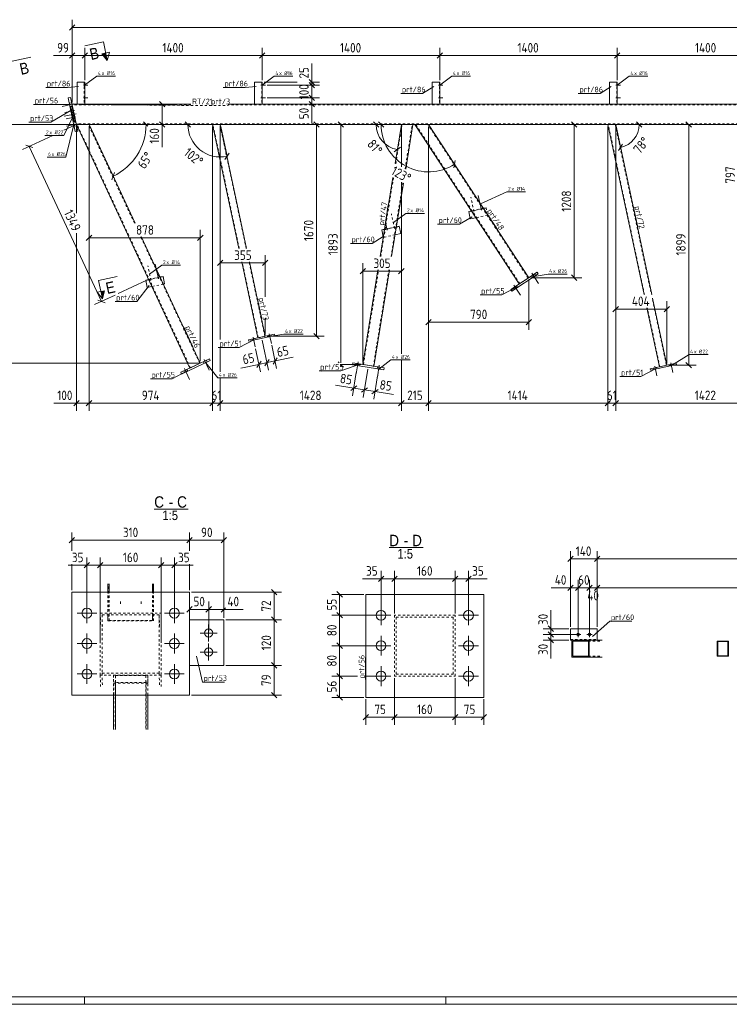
# Model space of a CAD drawing. Header units: millimetres. Extents: x 1 to 1188, y 1 to 840.
# Tile 2 of 7: x 204 to 577, y 1 to 519. Entities that reach past the tile are written whole.
import ezdxf

# ---------------------------------------------------------------- set-up
doc = ezdxf.new("R2010")
doc.units = ezdxf.units.MM
doc.header["$LTSCALE"] = 0.6
doc.linetypes.add('XKITLINE00', pattern=[0])
doc.linetypes.add('XKITLINE02', pattern=[4, 2, -2])
for name, color, linetype, lineweight in [('Bolt', 7, 'Continuous', 0), ('BoltMark', 3, 'Continuous', 0), ('DrawingSheet', 5, 'Continuous', 0), ('OtherObjectType', 1, 'Continuous', 0), ('Part', 2, 'Continuous', 0), ('PartMark', 3, 'Continuous', 0), ('Section', 6, 'Continuous', 0), ('Z-DIMENSIONS', 1, 'Continuous', 0)]:
    doc.layers.add(name, color=color, linetype=linetype, lineweight=lineweight)
doc.styles.add('ARIAL', font='ARIAL.TTF')
doc.styles.add('ISOCPEUR', font='ISOCPEUR.TTF')

msp = doc.modelspace()

# ---------------------------------------------------------------- hatches: boundary and pattern name
at = {"layer": 'Section'}
for points in [[(249.22, 501.23), (250.05, 497.32), (247.26, 500.82)], [(248.58, 376.25), (247.46, 371.92), (246.63, 375.83)]]:
    msp.add_hatch(color=6, dxfattribs=at).paths.add_polyline_path(points, flags=17)

# ---------------------------------------------------------------- linework, layer by layer
at = {"layer": 'Bolt', "color": 3, "linetype": 'XKITLINE00', "lineweight": 0}
for p, q in [((237.47, 484.32), (239.84, 484.32)), ((237.47, 484.32), (239.84, 484.32)), ((237.97, 484.86), (238.17, 484.86)), ((237.97, 484.86), (238.17, 484.86)), ((237.97, 483.79), (238.17, 483.79)), ((237.97, 483.79), (238.17, 483.79)), ((330.81, 484.32), (333.17, 484.32)), ((330.81, 484.32), (333.17, 484.32)), ((331.31, 484.86), (331.51, 484.86)), ((331.31, 484.86), (331.51, 484.86)), ((331.31, 483.79), (331.51, 483.79)), ((331.31, 483.79), (331.51, 483.79)), ((424.14, 484.32), (426.51, 484.32)), ((424.14, 484.32), (426.51, 484.32)), ((424.64, 484.86), (424.84, 484.86)), ((424.64, 484.86), (424.84, 484.86)), ((424.64, 483.79), (424.84, 483.79)), ((424.64, 483.79), (424.84, 483.79)), ((517.47, 484.32), (519.84, 484.32)), ((517.47, 484.32), (519.84, 484.32)), ((517.97, 484.86), (518.17, 484.86)), ((517.97, 484.86), (518.17, 484.86)), ((517.97, 483.79), (518.17, 483.79)), ((517.97, 483.79), (518.17, 483.79)), ((237.47, 477.66), (239.84, 477.66)), ((237.47, 477.66), (239.84, 477.66)), ((237.97, 478.19), (238.17, 478.19)), ((237.97, 478.19), (238.17, 478.19)), ((237.97, 477.12), (238.17, 477.12)), ((237.97, 477.12), (238.17, 477.12)), ((330.81, 477.66), (333.17, 477.66)), ((330.81, 477.66), (333.17, 477.66)), ((331.31, 478.19), (331.51, 478.19)), ((331.31, 478.19), (331.51, 478.19)), ((331.31, 477.12), (331.51, 477.12)), ((331.31, 477.12), (331.51, 477.12)), ((424.14, 477.66), (426.51, 477.66)), ((424.14, 477.66), (426.51, 477.66)), ((424.64, 478.19), (424.84, 478.19)), ((424.64, 478.19), (424.84, 478.19)), ((424.64, 477.12), (424.84, 477.12)), ((424.64, 477.12), (424.84, 477.12)), ((517.47, 477.66), (519.84, 477.66)), ((517.47, 477.66), (519.84, 477.66)), ((517.97, 478.19), (518.17, 478.19)), ((517.97, 478.19), (518.17, 478.19)), ((517.97, 477.12), (518.17, 477.12)), ((517.97, 477.12), (518.17, 477.12)), ((232.53, 474.51), (226.34, 473.2)), ((232.53, 474.51), (226.34, 473.2)), ((231.37, 475.15), (230.07, 474.88)), ((231.37, 475.15), (230.07, 474.88)), ((231.73, 473.46), (230.43, 473.18)), ((231.73, 473.46), (230.43, 473.18)), ((231.88, 471.56), (231.23, 471.42)), ((233.64, 469.3), (227.45, 467.98)), ((233.64, 469.3), (227.45, 467.98)), ((232.85, 471.02), (227.8, 469.94)), ((233.54, 467.76), (228.49, 466.68)), ((232.48, 469.94), (231.18, 469.66)), ((232.48, 469.94), (231.18, 469.66)), ((232.19, 470.13), (231.53, 469.99)), ((232.84, 468.24), (231.54, 467.96)), ((232.84, 468.24), (231.54, 467.96)), ((232.57, 468.3), (231.92, 468.16)), ((232.88, 466.87), (232.23, 466.73)), ((234.75, 464.08), (228.55, 462.76)), ((234.75, 464.08), (228.55, 462.76)), ((233.59, 464.72), (232.29, 464.44)), ((233.59, 464.72), (232.29, 464.44)), ((233.95, 463.02), (232.65, 462.75)), ((233.95, 463.02), (232.65, 462.75)), ((446.73, 418.67), (445.1, 426.33)), ((447.08, 419.26), (447.04, 419.45)), ((446.17, 419.06), (446.13, 419.26)), ((397.13, 408.13), (396.27, 412.16)), ((396.57, 408.52), (396.52, 408.72)), ((397.48, 408.71), (397.44, 408.91)), ((276.91, 382.58), (275.28, 390.24)), ((277.26, 383.16), (277.22, 383.36)), ((473.15, 384.11), (473.7, 383.27)), ((473.15, 384.11), (473.7, 383.27)), ((473.33, 385.42), (476.8, 380.12)), ((473.33, 385.42), (476.8, 380.12)), ((474.6, 385.06), (475.15, 384.22)), ((474.6, 385.06), (475.15, 384.22)), ((276.35, 382.97), (276.31, 383.16)), ((463.85, 379.22), (467.31, 373.92)), ((463.85, 379.22), (467.31, 373.92)), ((465.12, 378.85), (465.67, 378.02)), ((465.12, 378.85), (465.67, 378.02)), ((463.67, 377.91), (464.22, 377.07)), ((463.67, 377.91), (464.22, 377.07)), ((334.69, 352.64), (334.83, 351.98)), ((334.69, 352.64), (334.83, 351.98)), ((335.24, 353.6), (336.31, 348.55)), ((335.24, 353.6), (336.31, 348.55)), ((336.13, 352.94), (336.27, 352.29)), ((336.13, 352.94), (336.27, 352.29)), ((326.22, 350.83), (326.35, 350.18)), ((326.22, 350.83), (326.35, 350.18)), ((326.76, 351.8), (327.83, 346.75)), ((326.76, 351.8), (327.83, 346.75)), ((327.65, 351.14), (327.79, 350.49)), ((327.65, 351.14), (327.79, 350.49)), ((300.58, 338.91), (301.01, 338)), ((300.58, 338.91), (301.01, 338)), ((300.95, 340.18), (303.62, 334.44)), ((300.95, 340.18), (303.62, 334.44)), ((302.16, 339.64), (302.58, 338.74)), ((302.16, 339.64), (302.58, 338.74)), ((380.86, 338), (380.7, 337.02)), ((380.86, 338), (380.7, 337.02)), ((381.88, 338.85), (380.87, 332.6)), ((381.88, 338.85), (380.87, 332.6)), ((382.57, 337.73), (382.41, 336.74)), ((382.57, 337.73), (382.41, 336.74)), ((393.07, 337.05), (392.06, 330.8)), ((393.07, 337.05), (392.06, 330.8)), ((545.81, 337.38), (545.95, 336.73)), ((545.81, 337.38), (545.95, 336.73)), ((546.36, 338.35), (547.43, 333.29)), ((546.36, 338.35), (547.43, 333.29)), ((547.25, 337.68), (547.38, 337.03)), ((547.25, 337.68), (547.38, 337.03)), ((290.31, 334.12), (290.73, 333.22)), ((290.31, 334.12), (290.73, 333.22)), ((290.68, 335.39), (293.35, 329.65)), ((290.68, 335.39), (293.35, 329.65)), ((291.88, 334.85), (292.31, 333.95)), ((291.88, 334.85), (292.31, 333.95)), ((392.05, 336.2), (391.89, 335.22)), ((392.05, 336.2), (391.89, 335.22)), ((393.76, 335.93), (393.6, 334.94)), ((393.76, 335.93), (393.6, 334.94)), ((537.33, 335.58), (537.47, 334.93)), ((537.33, 335.58), (537.47, 334.93)), ((537.88, 336.55), (538.95, 331.49)), ((537.88, 336.55), (538.95, 331.49)), ((538.77, 335.88), (538.91, 335.23)), ((538.77, 335.88), (538.91, 335.23)), ((239.34, 201.52), (239.34, 211.92)), ((285.34, 201.52), (285.34, 211.92)), ((393.98, 200.39), (393.98, 210.79)), ((439.98, 200.39), (439.98, 210.79)), ((234.14, 206.72), (244.54, 206.72)), ((280.14, 206.72), (290.54, 206.72)), ((399.18, 205.59), (388.78, 205.59)), ((445.18, 205.59), (434.78, 205.59)), ((303.34, 191.86), (303.34, 200.66)), ((497.64, 196.94), (497.64, 194.14)), ((503.64, 196.94), (503.64, 194.14)), ((239.34, 185.52), (239.34, 195.92)), ((285.34, 185.52), (285.34, 195.92)), ((307.74, 196.26), (298.94, 196.26)), ((393.98, 184.39), (393.98, 194.79)), ((439.98, 184.39), (439.98, 194.79)), ((496.24, 195.54), (499.04, 195.54)), ((502.24, 195.54), (505.04, 195.54)), ((234.14, 190.72), (244.54, 190.72)), ((280.14, 190.72), (290.54, 190.72)), ((303.34, 181.86), (303.34, 190.66)), ((399.18, 189.59), (388.78, 189.59)), ((445.18, 189.59), (434.78, 189.59)), ((307.74, 186.26), (298.94, 186.26)), ((239.34, 169.52), (239.34, 179.92)), ((285.34, 169.52), (285.34, 179.92)), ((393.98, 168.39), (393.98, 178.79)), ((439.98, 168.39), (439.98, 178.79)), ((234.14, 174.72), (244.54, 174.72)), ((280.14, 174.72), (290.54, 174.72)), ((399.18, 173.59), (388.78, 173.59)), ((445.18, 173.59), (434.78, 173.59))]:
    msp.add_line(p, q, dxfattribs=at)
at = {"layer": 'Bolt', "color": 3, "linetype": 'XKITLINE02', "lineweight": 0}
for p, q in [((442.82, 417.84), (441.19, 425.5)), ((401.04, 408.96), (399.41, 416.62)), ((442.26, 418.23), (442.22, 418.43)), ((443.17, 418.43), (443.13, 418.62)), ((400.48, 409.35), (400.44, 409.55)), ((401.39, 409.55), (401.35, 409.74)), ((272.99, 381.74), (271.37, 389.41)), ((272.43, 382.14), (272.39, 382.33)), ((273.35, 382.33), (273.31, 382.53)), ((256.92, 212.86), (256.94, 211.38)), ((267.92, 212.86), (267.94, 211.38))]:
    msp.add_line(p, q, dxfattribs=at)
at = {"layer": 'Bolt', "color": 3, "linetype": 'XKITLINE00', "lineweight": 0}
for centre, radius in [((239.34, 206.72), 2.6), ((285.34, 206.72), 2.6), ((393.98, 205.59), 2.6), ((439.98, 205.59), 2.6), ((303.35, 196.26), 2.2), ((239.34, 190.72), 2.6), ((285.34, 190.72), 2.6), ((393.98, 189.59), 2.6), ((439.98, 189.59), 2.6), ((497.64, 195.54), 0.7), ((503.64, 195.54), 0.7), ((303.35, 186.26), 2.2), ((239.34, 174.72), 2.6), ((285.34, 174.72), 2.6), ((393.98, 173.59), 2.6), ((439.98, 173.59), 2.6)]:
    msp.add_circle(centre, radius, dxfattribs=at)
at = {"layer": 'BoltMark', "color": 4, "linetype": 'XKITLINE00', "lineweight": 0}
for p, q in [((238.14, 484.32), (244.5, 489.09)), ((244.5, 489.09), (254.29, 489.09)), ((331.47, 484.32), (337.84, 489.09)), ((337.84, 489.09), (347.63, 489.09)), ((424.81, 484.32), (431.17, 489.09)), ((431.17, 489.09), (440.96, 489.09)), ((518.14, 484.32), (524.5, 489.09)), ((524.5, 489.09), (534.29, 489.09)), ((231.68, 467.36), (227.18, 457.97)), ((232.47, 463.59), (228.33, 446.54)), ((217.22, 457.97), (227.18, 457.97)), ((218.36, 446.54), (228.33, 446.54)), ((446.21, 421.9), (460.16, 428.3)), ((460.16, 428.3), (469.95, 428.3)), ((400.5, 412.19), (407.04, 416.95)), ((407.04, 416.95), (416.83, 416.95)), ((272.21, 384.92), (278.74, 389.68)), ((278.74, 389.68), (288.53, 389.68)), ((474.42, 383.75), (481.79, 385.05)), ((481.79, 385.05), (491.92, 385.05)), ((335.55, 352.14), (342.91, 353.44)), ((342.91, 353.44), (353.05, 353.44)), ((546.67, 336.88), (555.89, 342.68)), ((555.89, 342.68), (566.03, 342.68)), ((301.79, 338.37), (308.16, 330.41)), ((392.75, 335.08), (399.11, 339.84)), ((399.11, 339.84), (409.25, 339.84)), ((308.16, 330.41), (318.29, 330.41))]:
    msp.add_line(p, q, dxfattribs=at)
at = {"layer": 'DrawingSheet', "color": 2, "linetype": 'XKITLINE00', "lineweight": 0}
for p, q in [((1, 1), (1188, 1)), ((238, 1), (238, 5)), ((428, 1), (428, 5))]:
    msp.add_line(p, q, dxfattribs=at)
at = {"layer": 'DrawingSheet', "color": 3, "linetype": 'XKITLINE00', "lineweight": 0}
msp.add_line((5, 5), (1184, 5), dxfattribs=at)
at = {"layer": 'OtherObjectType', "color": 6, "linetype": 'XKITLINE00', "lineweight": 0}
for p, q in [((274.72, 261.41), (292.54, 261.41)), ((398.28, 241.16), (416.09, 241.16))]:
    msp.add_line(p, q, dxfattribs=at)
at = {"layer": 'Part', "color": 2, "linetype": 'XKITLINE00', "lineweight": 0}
for p, q in [((234.17, 474.32), (234.17, 485.99)), ((234.17, 485.99), (238.17, 485.99)), ((238.17, 474.32), (238.17, 485.99)), ((327.51, 474.32), (327.51, 485.99)), ((327.51, 485.99), (331.51, 485.99)), ((331.51, 474.32), (331.51, 485.99)), ((420.84, 474.32), (420.84, 485.99)), ((420.84, 485.99), (424.84, 485.99)), ((424.84, 474.32), (424.84, 485.99)), ((514.17, 474.32), (514.17, 485.99)), ((514.17, 485.99), (518.17, 485.99)), ((518.17, 474.32), (518.17, 485.99)), ((230.79, 477.89), (229.49, 477.62)), ((233.24, 459.95), (229.49, 477.62)), ((230.79, 477.89), (234.55, 460.23)), ((231.55, 473.13), (230.9, 472.99)), ((230.9, 472.99), (232.56, 465.16)), ((294.05, 474.32), (231.55, 474.32)), ((233.21, 465.3), (231.55, 473.13)), ((1012.51, 474.32), (313.68, 474.32)), ((232.56, 465.16), (233.21, 465.3)), ((233.82, 463.66), (617.9, 463.66)), ((233.82, 463.66), (293.51, 335.62)), ((264.65, 411.72), (240.44, 463.66)), ((305.37, 463.66), (319.23, 398.47)), ((323.32, 398.47), (309.46, 463.66)), ((401.35, 443.14), (404.66, 463.66)), ((406.95, 440.11), (410.73, 463.66)), ((411.79, 463.66), (466.62, 379.84)), ((471.65, 383.12), (418.96, 463.66)), ((532.26, 374.22), (513.25, 463.66)), ((536.35, 374.22), (517.34, 463.66)), ((234.55, 460.23), (233.24, 459.95)), ((393.48, 394.2), (400.18, 435.82)), ((399.56, 394.2), (405.77, 432.79)), ((449.19, 419.91), (447.78, 419.61)), ((449.19, 419.91), (449.43, 418.8)), ((441.48, 418.27), (440.06, 417.97)), ((440.9, 414.06), (440.06, 417.97)), ((443.83, 414.68), (440.9, 414.06)), ((449.91, 416.53), (449.97, 416.26)), ((403.5, 410.2), (402.08, 409.9)), ((403.5, 410.2), (404.33, 406.29)), ((298.95, 338.15), (267.91, 404.72)), ((394.37, 408.26), (395.79, 408.56)), ((395.15, 404.59), (394.37, 408.26)), ((404.33, 406.29), (401.4, 405.66)), ((320.71, 391.47), (329.22, 351.47)), ((333.13, 352.3), (324.8, 391.47)), ((279.37, 383.81), (277.82, 383.48)), ((279.37, 383.81), (280.2, 379.9)), ((384.35, 337.44), (392.35, 387.2)), ((390.27, 336.49), (398.43, 387.2)), ((462.16, 376.92), (476.11, 386.04)), ((476.66, 385.21), (462.71, 376.08)), ((476.11, 386.04), (476.66, 385.21)), ((271.79, 382.2), (270.24, 381.87)), ((271.07, 377.96), (270.24, 381.87)), ((273.53, 378.48), (271.07, 377.96)), ((280.2, 379.9), (279.55, 379.76)), ((462.71, 376.08), (462.16, 376.92)), ((544.25, 337.05), (536.73, 372.4)), ((540.33, 336.22), (533.74, 367.22)), ((338.02, 353.34), (324.32, 350.43)), ((338.16, 352.69), (324.46, 349.78)), ((338.16, 352.69), (338.02, 353.34)), ((324.32, 350.43), (324.46, 349.78)), ((288.68, 333.36), (303.79, 340.4)), ((304.21, 339.5), (289.1, 332.46)), ((303.79, 340.4), (304.21, 339.5)), ((379.08, 338.29), (378.93, 337.3)), ((395.38, 334.65), (378.93, 337.3)), ((395.54, 335.64), (379.08, 338.29)), ((549.14, 338.09), (535.44, 335.18)), ((549.28, 337.43), (535.58, 334.52)), ((549.28, 337.43), (549.14, 338.09)), ((289.1, 332.46), (288.68, 333.36)), ((395.38, 334.65), (395.54, 335.64)), ((535.44, 335.18), (535.58, 334.52)), ((231.34, 163.54), (231.34, 217.72)), ((293.34, 217.72), (231.34, 217.72)), ((250.39, 217.72), (250.39, 222.07)), ((250.99, 217.72), (250.99, 222.07)), ((251.02, 217.72), (251.03, 222.07)), ((273.79, 217.72), (273.79, 222.07)), ((274.39, 217.72), (274.39, 222.07)), ((274.43, 217.72), (274.43, 222.07)), ((293.35, 217.72), (293.34, 217.72)), ((293.34, 217.72), (293.35, 217.72)), ((293.34, 163.54), (293.34, 217.72)), ((293.35, 203.26), (293.35, 217.72)), ((447.98, 216.59), (385.98, 216.59)), ((385.98, 216.59), (385.98, 162.41)), ((447.98, 162.41), (447.98, 216.59)), ((293.35, 203.26), (293.35, 179.26)), ((311.35, 203.26), (293.35, 203.26)), ((311.35, 179.26), (311.35, 203.26)), ((311.35, 203.26), (311.35, 179.26)), ((493.64, 198.54), (493.64, 192.54)), ((493.64, 198.54), (507.64, 198.54)), ((507.64, 198.54), (507.64, 192.54)), ((493.64, 192.54), (494.25, 192.54)), ((494.25, 183.54), (494.25, 192.54)), ((494.25, 192.54), (505.25, 192.54)), ((502.97, 192.04), (494.76, 192.04)), ((494.76, 192.04), (494.76, 184.04)), ((502.97, 184.04), (502.97, 192.04)), ((503.48, 183.54), (503.48, 192.54)), ((505.25, 192.54), (507.64, 192.54)), ((507.64, 192.54), (510.18, 192.54)), ((570.68, 184.04), (570.68, 192.04)), ((570.68, 192.04), (576.68, 192.04)), ((576.38, 191.74), (570.98, 191.74)), ((570.98, 191.74), (570.98, 184.34)), ((576.38, 184.34), (576.38, 191.74)), ((576.68, 192.04), (576.68, 184.04)), ((494.25, 183.54), (510.18, 183.54)), ((494.76, 184.04), (502.97, 184.04)), ((576.68, 184.04), (570.68, 184.04)), ((570.98, 184.34), (576.38, 184.34)), ((293.35, 179.26), (311.35, 179.26)), ((293.35, 163.54), (293.35, 179.26)), ((293.34, 163.54), (231.34, 163.54)), ((253.38, 145.56), (253.36, 163.54)), ((271.38, 145.56), (271.36, 163.54)), ((271.43, 145.56), (271.42, 163.54)), ((293.34, 163.54), (293.35, 163.54)), ((293.35, 163.54), (293.34, 163.54)), ((447.98, 162.41), (385.98, 162.41))]:
    msp.add_line(p, q, dxfattribs=at)
at = {"layer": 'Part', "color": 7, "linetype": 'XKITLINE02', "lineweight": 0}
for p, q in [((237.97, 485.99), (237.97, 474.32)), ((331.31, 485.99), (331.31, 474.32)), ((424.64, 485.99), (424.64, 474.32)), ((517.97, 485.99), (517.97, 474.32)), ((233.82, 463.66), (231.55, 474.32)), ((294.05, 473.99), (231.62, 473.99)), ((234.17, 474.32), (238.17, 474.32)), ((1012.51, 473.99), (313.68, 473.99)), ((327.51, 474.32), (331.51, 474.32)), ((420.84, 474.32), (424.84, 474.32)), ((514.17, 474.32), (518.17, 474.32)), ((617.83, 463.99), (233.75, 463.99)), ((240.44, 463.66), (233.82, 463.66)), ((293.82, 335.76), (234.19, 463.66)), ((264.28, 411.72), (240.07, 463.66)), ((309.46, 463.66), (305.37, 463.66)), ((319.43, 398.47), (305.57, 463.66)), ((323.11, 398.47), (309.26, 463.66)), ((401.67, 442.97), (404.99, 463.66)), ((410.73, 463.66), (404.66, 463.66)), ((406.63, 440.28), (410.4, 463.66)), ((418.96, 463.66), (411.79, 463.66)), ((466.9, 380.02), (412.19, 463.66)), ((471.37, 382.94), (418.56, 463.66)), ((517.34, 463.66), (513.25, 463.66)), ((532.46, 374.22), (513.45, 463.66)), ((517.13, 463.66), (536.14, 374.22)), ((393.82, 394.2), (400.49, 435.65)), ((399.22, 394.2), (405.46, 432.96)), ((449.24, 419.72), (440.11, 417.77)), ((447.78, 419.61), (441.48, 418.27)), ((450.03, 416), (443.83, 414.68)), ((449.97, 416.26), (450.03, 416)), ((403.54, 410), (394.41, 408.06)), ((402.08, 409.9), (395.79, 408.56)), ((298.65, 338.01), (267.55, 404.72)), ((395.2, 404.35), (395.15, 404.59)), ((401.4, 405.66), (395.2, 404.35)), ((329.41, 351.51), (320.92, 391.47)), ((332.93, 352.26), (324.6, 391.47)), ((279.41, 383.62), (270.28, 381.68)), ((277.82, 383.48), (271.79, 382.2)), ((384.68, 337.39), (392.69, 387.2)), ((389.94, 336.54), (398.09, 387.2)), ((279.55, 379.76), (273.53, 378.48)), ((466.62, 379.84), (471.65, 383.12)), ((536.73, 371.44), (544.05, 337.01)), ((540.53, 336.26), (533.95, 367.22)), ((329.22, 351.47), (333.13, 352.3)), ((293.51, 335.62), (298.95, 338.15)), ((390.27, 336.49), (384.35, 337.44)), ((544.25, 337.05), (540.33, 336.22)), ((231.35, 217.72), (231.34, 217.72)), ((231.35, 163.54), (231.35, 217.72)), ((250.38, 205.14), (250.39, 217.72)), ((250.42, 202.64), (250.43, 222.07)), ((250.98, 205.14), (250.99, 217.72)), ((251.01, 202.77), (251.02, 217.72)), ((273.78, 205.14), (273.79, 217.72)), ((273.81, 202.77), (273.83, 222.07)), ((274.38, 205.14), (274.39, 217.72)), ((274.42, 202.64), (274.43, 217.72)), ((246.36, 206.77), (278.36, 206.77)), ((246.36, 174.06), (246.36, 206.77)), ((246.36, 206.77), (246.46, 200.01)), ((277.36, 205.75), (247.36, 205.75)), ((247.36, 205.75), (247.46, 198.99)), ((247.36, 205.75), (247.36, 175.08)), ((250.98, 205.14), (250.38, 205.14)), ((250.38, 205.14), (250.42, 202.64)), ((250.42, 202.64), (274.42, 202.64)), ((251.01, 202.77), (250.98, 205.14)), ((273.81, 202.77), (251.01, 202.77)), ((274.38, 205.14), (273.78, 205.14)), ((273.78, 205.14), (273.81, 202.77)), ((274.42, 202.64), (274.38, 205.14)), ((277.36, 175.08), (277.36, 205.75)), ((277.36, 205.75), (277.46, 198.97)), ((278.36, 206.77), (278.46, 199.99)), ((278.36, 206.77), (278.36, 174.06)), ((293.35, 179.26), (293.35, 203.26)), ((293.35, 179.26), (293.35, 203.26)), ((432.98, 205.59), (400.98, 205.59)), ((400.98, 205.59), (400.98, 173.59)), ((401.98, 174.59), (401.98, 204.59)), ((401.98, 204.59), (431.98, 204.59)), ((431.98, 204.59), (431.98, 174.59)), ((432.98, 173.59), (432.98, 205.59)), ((493.64, 192.84), (507.64, 192.84)), ((494.25, 192.54), (505.25, 192.54)), ((502.97, 192.04), (509.67, 192.04)), ((505.25, 192.54), (507.64, 192.54)), ((502.97, 184.04), (509.67, 184.04)), ((278.36, 174.06), (246.36, 174.06)), ((246.36, 174.06), (246.46, 167.29)), ((247.36, 175.08), (247.46, 168.32)), ((247.36, 175.08), (277.36, 175.08)), ((253.36, 174.06), (253.42, 169.93)), ((271.36, 174.06), (253.36, 174.06)), ((253.36, 163.54), (253.36, 174.06)), ((254.41, 170.16), (254.36, 173.83)), ((254.36, 173.83), (254.38, 145.56)), ((254.36, 173.83), (270.36, 173.83)), ((270.36, 173.83), (270.38, 145.56)), ((270.36, 173.83), (270.41, 170.16)), ((271.42, 169.93), (271.36, 174.06)), ((271.36, 163.54), (271.36, 174.06)), ((277.36, 175.08), (277.46, 168.3)), ((278.36, 174.06), (278.46, 167.27)), ((400.98, 173.59), (432.98, 173.59)), ((431.98, 174.59), (401.98, 174.59)), ((253.42, 169.93), (253.43, 145.56)), ((253.42, 169.93), (271.42, 169.93)), ((270.41, 170.16), (254.41, 170.16)), ((254.41, 170.16), (254.43, 145.56)), ((270.41, 170.16), (270.43, 145.56)), ((271.42, 163.54), (271.42, 169.93)), ((231.34, 163.54), (231.35, 163.54))]:
    msp.add_line(p, q, dxfattribs=at)
at = {"layer": 'Part', "color": 11, "linetype": 'XKITLINE00', "lineweight": 0}
for p, q in [((494.76, 191.16), (494.25, 191.68)), ((497.92, 192.04), (497.42, 192.54)), ((499.94, 192.04), (499.44, 192.54)), ((572.34, 191.74), (572.64, 192.04)), ((573.69, 191.74), (573.99, 192.04)), ((576.38, 191.74), (576.68, 192.04)), ((576.68, 192.04), (576.68, 192.04)), ((494.76, 189.14), (494.25, 189.66)), ((503.48, 188.5), (502.97, 189.02)), ((503.48, 186.48), (502.97, 186.99)), ((570.68, 190.08), (570.98, 190.38)), ((570.68, 188.74), (570.98, 189.04)), ((576.38, 190.4), (576.68, 190.7)), ((576.38, 187.7), (576.68, 188)), ((576.38, 186.35), (576.68, 186.65)), ((494.39, 185.47), (494.25, 185.62)), ((494.3, 183.54), (494.25, 183.59)), ((494.76, 185.1), (494.39, 185.47)), ((496.32, 183.54), (495.82, 184.04)), ((500.36, 183.54), (499.86, 184.04)), ((502.38, 183.54), (501.88, 184.04)), ((570.68, 186.04), (570.98, 186.34)), ((570.68, 184.7), (570.98, 185)), ((572.72, 184.04), (573.02, 184.34)), ((574.07, 184.04), (574.37, 184.34))]:
    msp.add_line(p, q, dxfattribs=at)
at = {"layer": 'PartMark', "color": 7, "linetype": 'XKITLINE00', "lineweight": 0}
for p, q in [((217.68, 483.09), (229.2, 483.09)), ((234.99, 483.64), (229.2, 483.09)), ((311.02, 483.09), (322.53, 483.09)), ((328.33, 483.64), (322.53, 483.09)), ((421.66, 483.64), (415.86, 479.98)), ((514.99, 483.64), (509.2, 479.98)), ((404.35, 479.98), (415.86, 479.98)), ((497.68, 479.98), (509.2, 479.98)), ((211.31, 474.14), (222.82, 474.14)), ((231.39, 471.47), (220.31, 464.87)), ((230.55, 474.17), (222.82, 474.14)), ((208.8, 464.87), (220.31, 464.87)), ((395.89, 409.8), (397.76, 421.42)), ((526.52, 420.94), (528.91, 409.68)), ((441.94, 415.17), (435.18, 411.26)), ((448.73, 418.34), (455.17, 408.49)), ((423.66, 411.26), (435.18, 411.26)), ((395.15, 404.81), (389.36, 401.16)), ((377.84, 401.16), (389.36, 401.16)), ((271.99, 379), (265.63, 370.54)), ((465.25, 378.21), (457.52, 374.04)), ((446.01, 374.04), (457.52, 374.04)), ((254.12, 370.54), (265.63, 370.54)), ((328.88, 372.78), (331.27, 361.52)), ((290.1, 357.38), (295.07, 346.71)), ((327.16, 350.52), (319.43, 346.35)), ((308.43, 346.35), (319.43, 346.35)), ((382.33, 337.53), (372.89, 334.07)), ((291.96, 334.14), (284.23, 329.97)), ((361.38, 334.07), (372.89, 334.07)), ((538.28, 335.27), (530.55, 331.1)), ((272.72, 329.97), (284.23, 329.97)), ((519.55, 331.1), (530.55, 331.1)), ((505.11, 194.37), (514.24, 202.42)), ((514.24, 202.42), (525.75, 202.42)), ((297.01, 184.12), (300.11, 170.43)), ((385.88, 171.81), (385.88, 183.32)), ((300.11, 170.43), (311.62, 170.43))]:
    msp.add_line(p, q, dxfattribs=at)
at = {"layer": 'PartMark', "color": 7, "linetype": 'XKITLINE02', "lineweight": 0}
for p, q in [((231.55, 474.32), (294.05, 473.69)), ((294.05, 473.69), (313.68, 473.69))]:
    msp.add_line(p, q, dxfattribs=at)
at = {"layer": 'Section', "color": 6, "linetype": 'XKITLINE00', "lineweight": 0}
for p, q in [((247.97, 507.1), (238.19, 505.02)), ((247.97, 507.1), (250.05, 497.32)), ((200.1, 496.93), (209.88, 499.01)), ((247.26, 500.82), (251.17, 501.65)), ((250.05, 497.32), (247.26, 500.82)), ((251.17, 501.65), (250.05, 497.32)), ((245.38, 381.7), (255.16, 383.78)), ((245.38, 381.7), (247.46, 371.92)), ((248.58, 376.25), (244.67, 375.42)), ((247.46, 371.92), (244.67, 375.42)), ((247.46, 371.92), (248.58, 376.25))]:
    msp.add_line(p, q, dxfattribs=at)
at = {"layer": 'Z-DIMENSIONS', "color": 7, "linetype": 'XKITLINE00', "lineweight": 0}
for p, q in [((231.55, 475.32), (231.55, 518.79)), ((232.96, 516.11), (230.14, 513.28)), ((231.55, 514.69), (1012.51, 514.69)), ((231.55, 475.32), (231.55, 504.02)), ((238.17, 486.99), (238.17, 504.02)), ((238.17, 486.99), (238.17, 504.02)), ((331.51, 486.99), (331.51, 504.02)), ((331.51, 486.99), (331.51, 504.02)), ((424.84, 486.99), (424.84, 504.02)), ((424.84, 486.99), (424.84, 504.02)), ((518.17, 486.99), (518.17, 504.02)), ((518.17, 486.99), (518.17, 504.02)), ((231.55, 499.92), (221.78, 499.92)), ((231.55, 499.92), (221.78, 499.92)), ((232.96, 501.34), (230.14, 498.51)), ((231.55, 499.92), (238.17, 499.92)), ((239.59, 501.34), (236.76, 498.51)), ((239.59, 501.34), (236.76, 498.51)), ((238.17, 499.92), (331.51, 499.92)), ((332.92, 501.34), (330.09, 498.51)), ((332.92, 501.34), (330.09, 498.51)), ((331.51, 499.92), (424.84, 499.92)), ((426.25, 501.34), (423.42, 498.51)), ((426.25, 501.34), (423.42, 498.51)), ((424.84, 499.92), (518.17, 499.92)), ((519.59, 501.34), (516.76, 498.51)), ((519.59, 501.34), (516.76, 498.51)), ((518.17, 499.92), (611.51, 499.92)), ((357.54, 485.99), (357.54, 495.76)), ((357.54, 485.99), (357.54, 495.76)), ((356.13, 487.4), (358.95, 484.58)), ((332.51, 485.99), (349.94, 485.99)), ((334.17, 484.32), (361.54, 484.32)), ((334.17, 484.32), (349.94, 484.32)), ((356.13, 485.74), (358.95, 482.91)), ((356.94, 485.99), (361.54, 485.99)), ((356.94, 484.92), (358.95, 482.91)), ((356.94, 484.32), (361.54, 484.32)), ((357.54, 484.32), (357.54, 485.99)), ((357.54, 477.66), (357.54, 484.32)), ((334.17, 477.66), (349.94, 477.66)), ((334.17, 477.66), (361.54, 477.66)), ((356.13, 479.07), (358.95, 476.24)), ((356.94, 478.26), (358.95, 476.24)), ((356.94, 477.66), (361.54, 477.66)), ((357.54, 474.32), (357.54, 477.66)), ((253.94, 474.32), (282.94, 474.32)), ((277.53, 475.74), (280.35, 472.91)), ((278.94, 463.66), (278.94, 474.32)), ((332.51, 474.32), (361.54, 474.32)), ((356.13, 475.74), (358.95, 472.91)), ((357.54, 474.32), (357.54, 464.56)), ((357.54, 474.32), (357.54, 464.56)), ((286.01, 463.66), (198.15, 463.66)), ((232.9, 463.3), (227.18, 460.64)), ((233.8, 462.73), (233.8, 417.05)), ((270.43, 463.66), (240.44, 463.66)), ((253.11, 436.48), (240.44, 463.66)), ((240.44, 462.66), (240.44, 313.14)), ((240.44, 462.66), (240.44, 313.14)), ((240.44, 462.66), (240.44, 400.12)), ((240.86, 462.75), (253.11, 436.48)), ((260.78, 463.66), (282.94, 463.66)), ((271.34, 462.74), (269.01, 465.07)), ((277.53, 465.07), (280.35, 462.24)), ((278.94, 463.66), (278.94, 451.74)), ((278.94, 463.66), (278.94, 451.74)), ((291, 465.07), (293.83, 462.24)), ((292.41, 463.66), (309.46, 463.66)), ((305.37, 462.66), (305.37, 324.74)), ((305.37, 462.66), (305.37, 313.14)), ((313, 446.98), (309.46, 463.66)), ((309.46, 462.66), (309.46, 350.55)), ((309.46, 462.66), (309.46, 350.55)), ((309.46, 462.66), (309.46, 386.87)), ((309.67, 462.68), (313, 446.98)), ((355.88, 463.66), (364.03, 463.66)), ((358.61, 465.07), (361.44, 462.24)), ((360.03, 352.3), (360.03, 463.66)), ((383.35, 463.66), (368.71, 463.66)), ((371.4, 465.07), (374.23, 462.24)), ((372.81, 338.27), (372.81, 463.66)), ((389.97, 465.07), (392.79, 462.24)), ((403.66, 463.66), (391.38, 463.66)), ((391.38, 463.66), (404.66, 463.66)), ((392.62, 465.07), (395.45, 462.24)), ((394.04, 463.66), (418.96, 463.66)), ((402.55, 450.55), (404.66, 463.66)), ((404.66, 462.66), (404.66, 441.35)), ((404.66, 462.66), (404.66, 441.35)), ((404.66, 462.66), (404.66, 441.35)), ((432.6, 442.8), (418.96, 463.66)), ((418.96, 462.66), (418.96, 313.14)), ((418.96, 462.66), (418.96, 313.14)), ((418.96, 462.66), (418.96, 355.7)), ((419.51, 462.82), (432.6, 442.8)), ((472.65, 463.66), (499.52, 463.66)), ((494.11, 465.07), (496.94, 462.24)), ((495.52, 383.12), (495.52, 463.66)), ((513.25, 462.66), (513.25, 324.74)), ((513.25, 462.66), (513.25, 313.14)), ((529.66, 463.66), (517.34, 463.66)), ((519.9, 451.6), (517.34, 463.66)), ((517.34, 462.66), (517.34, 313.14)), ((517.34, 462.66), (517.34, 324.74)), ((517.34, 462.66), (517.34, 362.62)), ((517.54, 462.68), (519.9, 451.6)), ((531.07, 462.24), (528.25, 465.07)), ((545.25, 463.66), (559.72, 463.66)), ((554.31, 465.07), (557.14, 462.24)), ((555.72, 337.05), (555.72, 463.66)), ((221.45, 457.97), (205.42, 450.5)), ((210.92, 451.5), (207.16, 452.87)), ((209.04, 452.19), (247.04, 370.67)), ((400.93, 449.38), (404.17, 451.72)), ((518.81, 449.92), (520.99, 453.28)), ((311.91, 445.3), (314.09, 448.66)), ((432.2, 440.84), (433.01, 444.76)), ((252.43, 434.6), (253.8, 438.36)), ((404.66, 433.39), (404.66, 343.04)), ((404.66, 433.39), (404.66, 343.04)), ((404.66, 433.39), (404.66, 382.6)), ((233.8, 406.61), (233.8, 313.14)), ((241.85, 405.54), (239.02, 402.71)), ((240.44, 404.12), (298.95, 404.12)), ((300.37, 405.54), (297.54, 402.71)), ((298.95, 339.15), (298.95, 408.22)), ((333.13, 372.99), (333.13, 394.97)), ((310.87, 392.28), (308.05, 389.46)), ((309.46, 390.87), (333.13, 390.87)), ((334.54, 392.28), (331.71, 389.46)), ((384.35, 338.44), (384.35, 390.7)), ((385.76, 388.01), (382.94, 385.18)), ((384.35, 386.6), (404.66, 386.6)), ((406.07, 388.01), (403.24, 385.18)), ((494.11, 384.54), (496.94, 381.71)), ((270.89, 381.78), (255.77, 374.74)), ((471.65, 382.12), (471.65, 355.7)), ((472.65, 383.12), (499.52, 383.12)), ((254.12, 373.97), (243.41, 368.98)), ((248.91, 369.98), (245.16, 371.35)), ((518.75, 368.03), (515.92, 365.2)), ((545.66, 368.03), (542.83, 365.2)), ((544.25, 338.05), (544.25, 370.72)), ((517.34, 366.62), (544.25, 366.62)), ((333.13, 353.3), (333.13, 361.91)), ((420.37, 361.11), (417.55, 358.28)), ((418.96, 359.7), (471.65, 359.7)), ((473.06, 361.11), (470.23, 358.28)), ((334.13, 352.3), (364.03, 352.3)), ((358.61, 353.72), (361.44, 350.89)), ((331.52, 350.26), (334.86, 334.53)), ((331.52, 350.26), (334.86, 334.53)), ((336.52, 347.57), (339.1, 335.43)), ((309.46, 346.35), (309.46, 333.61)), ((309.46, 346.35), (309.46, 333.61)), ((328.04, 345.77), (330.62, 333.63)), ((297.95, 338.15), (198.15, 338.15)), ((329.79, 337.54), (320.24, 335.51)), ((329.79, 337.54), (320.24, 335.51)), ((330.88, 339.22), (328.7, 335.87)), ((329.79, 337.54), (334.03, 338.45)), ((335.12, 340.12), (332.94, 336.77)), ((335.12, 340.12), (332.94, 336.77)), ((334.03, 338.45), (338.27, 339.35)), ((339.36, 341.02), (337.18, 337.67)), ((338.27, 339.35), (347.82, 341.38)), ((338.27, 339.35), (347.82, 341.38)), ((371.4, 338.86), (371.99, 338.27)), ((383.35, 337.44), (372.89, 337.44)), ((372.89, 337.36), (374.23, 336.03)), ((404.66, 339.84), (404.66, 313.14)), ((404.66, 339.84), (404.66, 313.14)), ((545.25, 337.05), (559.72, 337.05)), ((554.31, 338.46), (557.14, 335.63)), ((380.98, 333.26), (379.01, 321.06)), ((386.99, 334.99), (384.61, 320.16)), ((386.99, 334.99), (384.61, 320.16)), ((392.16, 331.46), (390.2, 319.26)), ((309.46, 330.41), (309.46, 313.14)), ((309.46, 330.41), (309.46, 324.74)), ((379.65, 325.01), (370.01, 326.56)), ((379.65, 325.01), (370.01, 326.56)), ((381.27, 326.18), (378.03, 323.84)), ((379.65, 325.01), (385.24, 324.11)), ((386.86, 325.28), (383.62, 322.94)), ((386.86, 325.28), (383.62, 322.94)), ((385.24, 324.11), (390.84, 323.21)), ((392.46, 324.38), (389.22, 322.04)), ((390.84, 323.21), (400.48, 321.66)), ((390.84, 323.21), (400.48, 321.66)), ((233.8, 317.14), (221.89, 317.14)), ((233.8, 317.14), (221.89, 317.14)), ((235.22, 318.55), (232.39, 315.72)), ((233.8, 317.14), (240.44, 317.14)), ((241.85, 318.55), (239.02, 315.72)), ((241.85, 318.55), (239.02, 315.72)), ((240.44, 317.14), (305.37, 317.14)), ((306.78, 318.55), (303.96, 315.72)), ((305.97, 317.74), (303.96, 315.72)), ((305.37, 317.74), (305.37, 313.14)), ((305.37, 317.14), (309.46, 317.14)), ((310.87, 318.55), (308.05, 315.72)), ((310.06, 317.74), (308.05, 315.72)), ((309.46, 317.74), (309.46, 313.14)), ((309.46, 317.14), (404.66, 317.14)), ((406.07, 318.55), (403.24, 315.72)), ((406.07, 318.55), (403.24, 315.72)), ((404.66, 317.14), (418.96, 317.14)), ((420.37, 318.55), (417.55, 315.72)), ((420.37, 318.55), (417.55, 315.72)), ((418.96, 317.14), (513.25, 317.14)), ((514.66, 318.55), (511.83, 315.72)), ((513.85, 317.74), (511.83, 315.72)), ((513.25, 317.74), (513.25, 313.14)), ((513.25, 317.14), (517.34, 317.14)), ((518.75, 318.55), (515.92, 315.72)), ((517.94, 317.74), (515.92, 315.72)), ((517.34, 317.74), (517.34, 313.14)), ((517.34, 317.14), (612.1, 317.14)), ((231.34, 239.5), (231.34, 249.16)), ((293.34, 239.5), (293.34, 249.16)), ((293.34, 239.5), (293.34, 249.16)), ((311.35, 204.26), (311.35, 249.16)), ((232.76, 246.48), (229.93, 243.65)), ((231.34, 245.06), (293.34, 245.06)), ((294.76, 246.48), (291.93, 243.65)), ((294.76, 246.48), (291.93, 243.65)), ((293.34, 245.06), (311.35, 245.06)), ((312.76, 246.48), (309.93, 243.65)), ((493.64, 199.54), (493.64, 239.29)), ((507.64, 219.47), (507.64, 239.29)), ((507.64, 219.47), (507.64, 239.29)), ((240.73, 233.32), (237.9, 230.49)), ((239.32, 207.72), (239.32, 236)), ((247.76, 233.32), (244.93, 230.49)), ((247.76, 233.32), (244.93, 230.49)), ((246.34, 192.12), (246.34, 236)), ((246.34, 192.12), (246.34, 236)), ((279.76, 233.32), (276.93, 230.49)), ((279.76, 233.32), (276.93, 230.49)), ((278.34, 192.12), (278.34, 236)), ((278.34, 192.12), (278.34, 236)), ((286.78, 233.32), (283.95, 230.49)), ((285.37, 207.72), (285.37, 236)), ((495.05, 236.61), (492.22, 233.78)), ((493.64, 235.19), (507.64, 235.19)), ((509.05, 236.61), (506.22, 233.78)), ((509.05, 236.61), (506.22, 233.78)), ((507.64, 235.19), (683.99, 235.19)), ((239.32, 231.9), (229.55, 231.9)), ((239.32, 231.9), (229.55, 231.9)), ((231.34, 218.72), (231.34, 232.5)), ((239.32, 231.9), (246.34, 231.9)), ((246.34, 231.9), (278.34, 231.9)), ((278.34, 231.9), (285.37, 231.9)), ((285.37, 231.9), (295.13, 231.9)), ((285.37, 231.9), (295.13, 231.9)), ((293.34, 218.72), (293.34, 232.5)), ((293.34, 218.72), (293.34, 232.5)), ((393.98, 206.59), (393.98, 228.91)), ((400.98, 206.59), (400.98, 228.91)), ((400.98, 206.59), (400.98, 228.91)), ((432.98, 206.59), (432.98, 228.91)), ((432.98, 206.59), (432.98, 228.91)), ((439.98, 206.59), (439.98, 228.91)), ((393.98, 224.81), (384.22, 224.81)), ((393.98, 224.81), (384.22, 224.81)), ((395.4, 226.22), (392.57, 223.39)), ((393.98, 224.81), (400.98, 224.81)), ((402.39, 226.22), (399.57, 223.39)), ((402.39, 226.22), (399.57, 223.39)), ((400.98, 224.81), (432.98, 224.81)), ((434.39, 226.22), (431.57, 223.39)), ((434.39, 226.22), (431.57, 223.39)), ((432.98, 224.81), (439.98, 224.81)), ((441.4, 226.22), (438.57, 223.39)), ((439.98, 224.81), (449.75, 224.81)), ((439.98, 224.81), (449.75, 224.81)), ((493.64, 199.54), (493.64, 224.17)), ((497.64, 196.54), (497.64, 224.17)), ((503.64, 219.47), (503.64, 224.17)), ((507.64, 219.47), (507.64, 224.17)), ((507.64, 199.54), (507.64, 224.07)), ((294.35, 217.72), (341.71, 217.72)), ((336.3, 219.13), (339.12, 216.3)), ((337.71, 203.26), (337.71, 217.72)), ((370.81, 218.01), (373.64, 215.18)), ((493.64, 220.07), (483.44, 220.07)), ((493.64, 220.07), (483.44, 220.07)), ((495.05, 221.48), (492.22, 218.66)), ((493.64, 220.07), (497.64, 220.07)), ((499.05, 221.48), (496.22, 218.66)), ((498.24, 220.67), (496.22, 218.66)), ((497.64, 196.54), (497.64, 220.67)), ((497.64, 220.07), (503.64, 220.07)), ((504.24, 220.67), (502.22, 218.66)), ((505.05, 221.48), (503.04, 219.47)), ((503.64, 196.54), (503.64, 220.67)), ((503.64, 220.07), (507.64, 220.07)), ((505.05, 221.48), (504.64, 221.08)), ((509.05, 221.48), (506.22, 218.66)), ((509.05, 221.48), (507.04, 219.47)), ((507.64, 220.07), (683.99, 220.07)), ((293.34, 204.26), (293.34, 212.81)), ((303.35, 197.26), (303.35, 212.81)), ((303.35, 197.26), (303.35, 212.81)), ((303.35, 197.26), (303.35, 212.81)), ((311.35, 204.26), (311.35, 212.81)), ((311.35, 204.26), (311.35, 212.81)), ((384.98, 216.59), (368.12, 216.59)), ((372.22, 205.59), (372.22, 216.59)), ((503.64, 196.54), (503.64, 212.47)), ((507.64, 199.54), (507.64, 212.47)), ((507.64, 199.54), (507.64, 212.47)), ((507.64, 199.54), (507.64, 212.47)), ((294.76, 210.12), (291.93, 207.29)), ((293.34, 208.71), (303.35, 208.71)), ((304.76, 210.12), (301.93, 207.29)), ((304.76, 210.12), (301.93, 207.29)), ((304.77, 210.12), (301.94, 207.29)), ((303.35, 208.71), (311.35, 208.71)), ((303.35, 208.71), (311.35, 208.71)), ((312.22, 209.58), (309.93, 207.29)), ((312.22, 209.58), (309.93, 207.29)), ((311.35, 208.71), (321.54, 208.71)), ((311.35, 208.71), (321.54, 208.71)), ((311.35, 208.71), (321.54, 208.71)), ((311.35, 208.71), (321.54, 208.71)), ((483.25, 198.54), (483.25, 208.31)), ((483.25, 198.54), (483.25, 208.31)), ((312.35, 203.26), (341.71, 203.26)), ((312.35, 203.26), (341.71, 203.26)), ((336.3, 204.68), (339.12, 201.85)), ((336.3, 204.68), (339.12, 201.85)), ((337.71, 179.26), (337.71, 203.26)), ((392.98, 205.59), (368.12, 205.59)), ((392.98, 205.59), (368.12, 205.59)), ((370.81, 207.01), (373.64, 204.18)), ((370.81, 207.01), (373.64, 204.18)), ((372.22, 189.59), (372.22, 205.59)), ((492.64, 198.54), (479.15, 198.54)), ((481.84, 199.96), (484.66, 197.13)), ((481.84, 196.96), (484.66, 194.13)), ((481.84, 196.96), (484.66, 194.13)), ((483.25, 195.54), (483.25, 198.54)), ((496.64, 195.54), (479.15, 195.54)), ((496.64, 195.54), (479.15, 195.54)), ((492.64, 192.54), (479.15, 192.54)), ((481.84, 193.96), (484.66, 191.13)), ((483.25, 192.54), (483.25, 195.54)), ((483.25, 192.54), (483.25, 182.78)), ((483.25, 192.54), (483.25, 182.78)), ((392.98, 189.59), (368.12, 189.59)), ((392.98, 189.59), (368.12, 189.59)), ((370.81, 191.01), (373.64, 188.18)), ((370.81, 191.01), (373.64, 188.18)), ((372.22, 173.59), (372.22, 189.59)), ((312.35, 179.26), (341.71, 179.26)), ((312.35, 179.26), (341.71, 179.26)), ((336.3, 180.68), (339.12, 177.85)), ((336.3, 180.68), (339.12, 177.85)), ((337.71, 163.54), (337.71, 179.26)), ((381.68, 173.59), (368.12, 173.59)), ((381.68, 173.59), (368.12, 173.59)), ((370.81, 175.01), (373.64, 172.18)), ((370.81, 175.01), (373.64, 172.18)), ((372.22, 162.41), (372.22, 173.59)), ((392.98, 173.59), (385.88, 173.59)), ((392.98, 173.59), (385.88, 173.59)), ((400.98, 172.59), (400.98, 147.99)), ((400.98, 172.59), (400.98, 147.99)), ((432.98, 172.59), (432.98, 147.99)), ((432.98, 172.59), (432.98, 147.99)), ((294.34, 163.54), (341.71, 163.54)), ((336.3, 164.95), (339.12, 162.12)), ((384.98, 162.41), (368.12, 162.41)), ((370.81, 163.83), (373.64, 161)), ((385.98, 161.41), (385.98, 147.99)), ((447.98, 161.41), (447.98, 147.99)), ((387.4, 153.4), (384.57, 150.57)), ((385.98, 151.99), (400.98, 151.99)), ((402.39, 153.4), (399.57, 150.57)), ((402.39, 153.4), (399.57, 150.57)), ((400.98, 151.99), (432.98, 151.99)), ((434.39, 153.4), (431.57, 150.57)), ((434.39, 153.4), (431.57, 150.57)), ((432.98, 151.99), (447.98, 151.99)), ((449.4, 153.4), (446.57, 150.57))]:
    msp.add_line(p, q, dxfattribs=at)
for centre, radius, start, end in [((240.44, 463.66), 29.99, 294.9959, 360), ((309.46, 463.66), 17.05, 180, 281.9996), ((404.66, 463.66), 13.28, 180, 260.8603), ((418.96, 463.66), 24.92, 180, 303.1936), ((517.34, 463.66), 12.32, 281.9996, 360)]:
    msp.add_arc(centre, radius, start, end, dxfattribs=at)
at = {"layer": 'Z-DIMENSIONS', "color": 3}
for p in [(231.55, 514.69), (231.55, 499.92), (238.17, 499.92), (238.17, 499.92), (331.51, 499.92), (331.51, 499.92), (424.84, 499.92), (424.84, 499.92), (518.17, 499.92), (518.17, 499.92), (357.54, 485.99), (357.54, 484.32), (357.54, 484.32), (357.54, 477.66), (357.54, 477.66), (278.94, 474.32), (357.54, 474.32), (278.94, 463.66), (360.03, 463.66), (372.81, 463.66), (495.52, 463.66), (555.72, 463.66), (209.04, 452.19), (240.44, 404.12), (298.95, 404.12), (309.46, 390.87), (333.13, 390.87), (384.35, 386.6), (404.66, 386.6), (495.52, 383.12), (247.04, 370.67), (517.34, 366.62), (544.25, 366.62), (418.96, 359.7), (471.65, 359.7), (360.03, 352.3), (329.79, 337.54), (334.03, 338.45), (334.03, 338.45), (338.27, 339.35), (372.81, 337.44), (555.72, 337.05), (379.65, 325.01), (385.24, 324.11), (385.24, 324.11), (390.84, 323.21), (233.8, 317.14), (240.44, 317.14), (240.44, 317.14), (305.37, 317.14), (305.37, 317.14), (309.46, 317.14), (309.46, 317.14), (404.66, 317.14), (404.66, 317.14), (418.96, 317.14), (418.96, 317.14), (513.25, 317.14), (513.25, 317.14), (517.34, 317.14), (517.34, 317.14), (231.34, 245.06), (293.34, 245.06), (293.34, 245.06), (311.35, 245.06), (493.64, 235.19), (507.64, 235.19), (507.64, 235.19), (239.32, 231.9), (246.34, 231.9), (246.34, 231.9), (278.34, 231.9), (278.34, 231.9), (285.37, 231.9), (393.98, 224.81), (400.98, 224.81), (400.98, 224.81), (432.98, 224.81), (432.98, 224.81), (439.98, 224.81), (337.71, 217.72), (493.64, 220.07), (497.64, 220.07), (497.64, 220.07), (503.64, 220.07), (503.64, 220.07), (507.64, 220.07), (507.64, 220.07), (372.22, 216.59), (293.34, 208.71), (303.35, 208.71), (303.35, 208.71), (303.35, 208.71), (311.35, 208.71), (311.35, 208.71), (337.71, 203.26), (337.71, 203.26), (372.22, 205.59), (372.22, 205.59), (483.25, 198.54), (483.25, 195.54), (483.25, 195.54), (483.25, 192.54), (372.22, 189.59), (372.22, 189.59), (337.71, 179.26), (337.71, 179.26), (372.22, 173.59), (372.22, 173.59), (337.71, 163.54), (372.22, 162.41), (385.98, 151.99), (400.98, 151.99), (400.98, 151.99), (432.98, 151.99), (432.98, 151.99), (447.98, 151.99)]:
    msp.add_point(p, dxfattribs=at)
at = {"layer": 'Z-DIMENSIONS', "color": 7}
for p in [(270.43, 463.66), (292.41, 463.66), (391.38, 463.66), (394.04, 463.66), (529.66, 463.66), (402.55, 450.55), (519.9, 451.6), (313, 446.98), (432.6, 442.8), (253.11, 436.48)]:
    msp.add_point(p, dxfattribs=at)

# ---------------------------------------------------------------- texts
at = {"layer": 'BoltMark', "color": 4, "style": 'ISOCPEUR', "width": 0.85}
for s, p in [('4', (245.1, 489.69)), ('x Ø', (247.08, 489.69)), ('16', (251.63, 489.69)), ('4', (338.44, 489.69)), ('x Ø', (340.41, 489.69)), ('16', (344.96, 489.69)), ('4', (431.77, 489.69)), ('x Ø', (433.74, 489.69)), ('16', (438.3, 489.69)), ('4', (525.1, 489.69)), ('x Ø', (527.08, 489.69)), ('16', (531.63, 489.69)), ('2', (217.82, 458.57)), ('x Ø', (219.62, 458.57)), ('22', (224.18, 458.57)), ('6', (218.96, 447.14)), ('x Ø', (220.77, 447.14)), ('26', (225.32, 447.14)), ('2', (460.76, 428.9)), ('x Ø', (462.56, 428.9)), ('14', (467.11, 428.9)), ('2', (407.64, 417.55)), ('x Ø', (409.44, 417.55)), ('14', (413.99, 417.55)), ('2', (279.34, 390.28)), ('x Ø', (281.14, 390.28)), ('14', (285.7, 390.28)), ('4', (482.39, 385.65)), ('x Ø', (484.36, 385.65)), ('26', (488.92, 385.65)), ('4', (343.51, 354.04)), ('x Ø', (345.49, 354.04)), ('22', (350.04, 354.04)), ('4', (399.71, 340.44)), ('x Ø', (401.69, 340.44)), ('26', (406.24, 340.44)), ('4', (556.49, 343.28)), ('x Ø', (558.47, 343.28)), ('22', (563.02, 343.28)), ('4', (308.76, 331.01)), ('x Ø', (310.73, 331.01)), ('26', (315.28, 331.01))]:
    msp.add_text(s, height=2, dxfattribs=at).set_placement(p)
at = {"layer": 'OtherObjectType', "color": 6, "style": 'ARIAL', "width": 0.85}
for s, height, p in [('C', 6, (274.72, 262.16)), ('-', 6, (282.3, 262.16)), ('C', 6, (286.76, 262.16)), ('1:5', 5, (279, 255.66)), ('D', 6, (398.28, 241.91)), ('-', 6, (405.85, 241.91)), ('D', 6, (410.32, 241.91)), ('1:5', 5, (402.55, 235.41))]:
    msp.add_text(s, height=height, dxfattribs=at).set_placement(p)
at = {"layer": 'PartMark', "color": 3, "style": 'ISOCPEUR', "width": 0.85}
for s, p in [('prt/86', (218.28, 483.69)), ('prt/86', (311.62, 483.69)), ('prt/86', (404.95, 480.58)), ('prt/86', (498.28, 480.58)), ('prt/56', (211.91, 474.74)), ('prt/3', (304.57, 474.29)), ('prt/53', (209.4, 465.47)), ('prt/60', (424.26, 411.86)), ('prt/60', (378.44, 401.76)), ('prt/60', (254.72, 371.14)), ('prt/55', (446.61, 374.64)), ('prt/51', (309.03, 346.95)), ('prt/55', (361.98, 334.67)), ('prt/55', (273.32, 330.57)), ('prt/51', (520.15, 331.7)), ('prt/60', (514.84, 203.02)), ('prt/53', (300.71, 171.03))]:
    msp.add_text(s, height=3, dxfattribs=at).set_placement(p)
at = {"layer": 'PartMark', "color": 1, "style": 'ISOCPEUR', "width": 0.85}
msp.add_text('RT/21', height=3, dxfattribs=at).set_placement((294.65, 474.29))
at = {"layer": 'PartMark', "color": 3, "style": 'ISOCPEUR', "width": 0.85}
for s, rotation, p in [('prt/47', 80.8615, (395.39, 410.49)), ('prt/72', -78.0025, (527.23, 420.48)), ('prt/48', -56.8088, (449.56, 418.16)), ('prt/73', -78.0025, (329.59, 372.32)), ('prt/46', -65.0021, (290.9, 357.09)), ('prt/56', 90.0002, (385.28, 172.41))]:
    msp.add_text(s, height=3, rotation=rotation, dxfattribs=at).set_placement(p)
at = {"layer": 'Section', "color": 6, "style": 'ARIAL', "width": 0.85}
for s, p in [('B', (241.48, 497.54)), ('B', (204.7, 489.73)), ('E', (249.98, 374.5))]:
    msp.add_text(s, height=6, rotation=11.9977, dxfattribs=at).set_placement(p)
at = {"layer": 'Z-DIMENSIONS', "color": 3, "style": 'ISOCPEUR', "width": 0.85}
for s, p in [('99', (223.66, 501.52)), ('1400', (279.04, 501.52)), ('1400', (372.37, 501.52)), ('1400', (465.7, 501.52)), ('1400', (559.04, 501.52)), ('878', (265.18, 405.72)), ('355', (316.78, 392.47)), ('305', (389.99, 388.2)), ('404', (525.85, 368.22)), ('790', (440.79, 361.3)), ('100', (223.76, 318.74)), ('974', (268.18, 318.74)), ('61', (304.84, 318.74)), ('1428', (351.26, 318.74)), ('215', (407.73, 318.74)), ('1414', (460.52, 318.74)), ('61', (512.71, 318.74)), ('1422', (558.92, 318.74)), ('310', (258.26, 246.66)), ('90', (299.34, 246.66)), ('35', (231.43, 233.5)), ('160', (258.26, 233.5)), ('35', (287.24, 233.5)), ('140', (496.34, 236.79)), ('35', (386.09, 226.41)), ('160', (412.9, 226.41)), ('35', (441.86, 226.41)), ('40', (485.32, 221.67)), ('60', (497.63, 221.67)), ('40', (502.41, 213.47)), ('50', (295.34, 210.31)), ('40', (313.22, 210.31)), ('40', (313.22, 210.31)), ('75', (390.47, 153.59)), ('160', (412.9, 153.59)), ('75', (437.47, 153.59))]:
    msp.add_text(s, height=5, dxfattribs=at).set_placement(p)
for s, rotation, p in [('25', 90.0002, (355.94, 487.87)), ('100', 90.0002, (355.94, 476.91)), ('50', 90.0002, (355.94, 466.43)), ('160', 90.0002, (277.34, 453.62)), ('81°', -49.5723, (386.33, 453.13)), ('78°', 50.999, (530.04, 447.84)), ('102°', -39.0012, (289.84, 447.96)), ('65°', 57.4963, (269.75, 439.89)), ('123°', -28.4015, (398.81, 437.69)), ('797', 90.0002, (580.05, 432.57)), ('1208', 90.0002, (493.92, 417.81)), ('1349', -65.0135, (227.04, 417.36)), ('1670', 90.0002, (358.43, 402.39)), ('1893', 90.0002, (371.21, 394.96)), ('1899', 90.0002, (554.12, 394.77)), ('65', 11.9977, (339.77, 341.3)), ('65', 11.9977, (321.74, 337.47)), ('85', -9.1387, (372.11, 327.84)), ('85', -9.1387, (392.94, 324.49)), ('72', 90.0002, (336.11, 207.48)), ('55', 90.0002, (370.62, 208.08)), ('30', 90.0002, (481.65, 200.42)), ('80', 90.0002, (370.62, 194.58)), ('120', 90.0002, (336.11, 187.18)), ('30', 90.0002, (481.65, 184.65)), ('80', 90.0002, (370.62, 178.58)), ('79', 90.0002, (336.11, 168.39)), ('56', 90.0002, (370.62, 164.99))]:
    msp.add_text(s, height=5, rotation=rotation, dxfattribs=at).set_placement(p)

doc.saveas('drawing.dxf')
